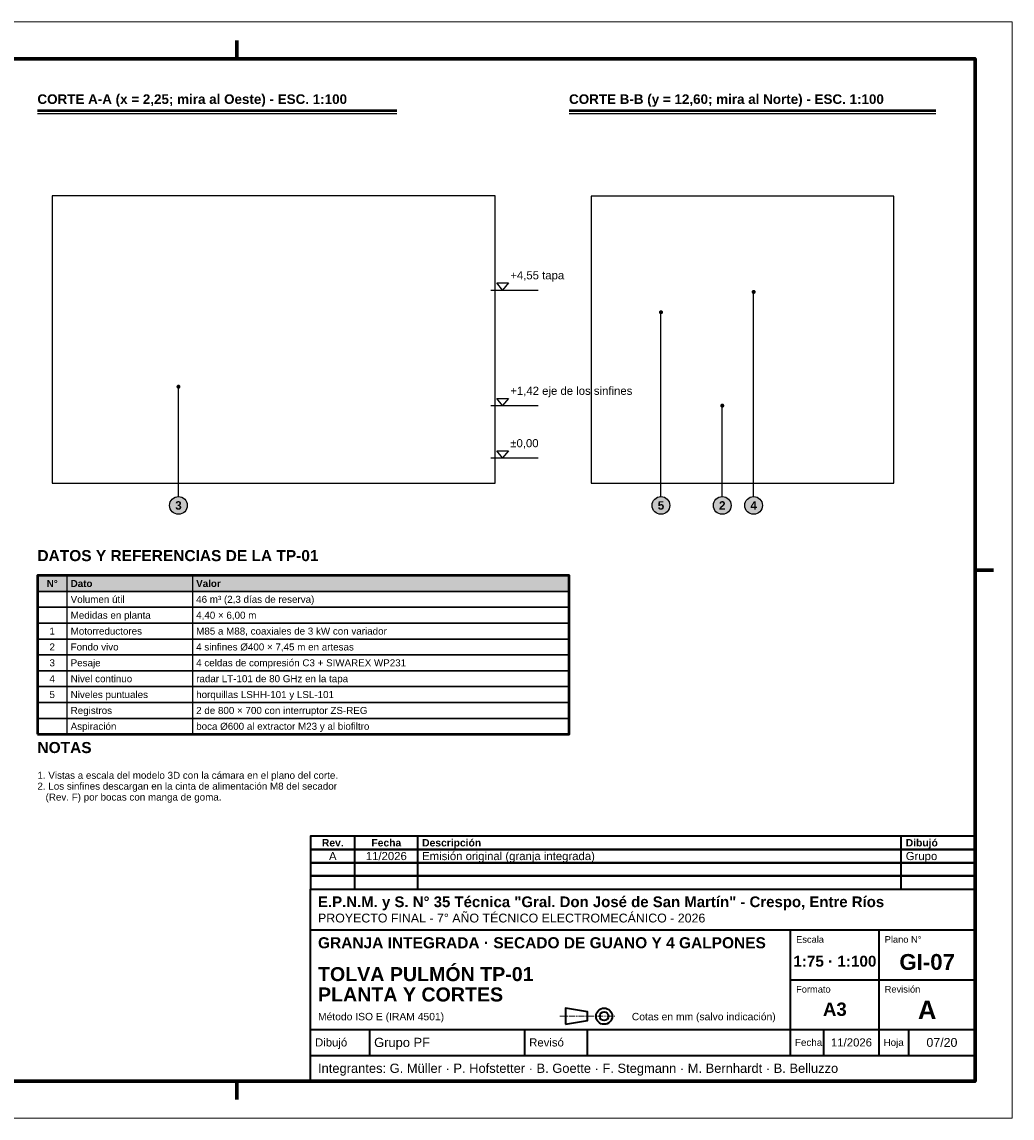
# Model space of a CAD drawing. Header units: millimetres. Extents: x 0 to 420, y 0 to 297.
# Tile 2 of 2: x 152 to 420, y 0 to 297. Entities that reach past the tile are written whole.
import ezdxf
from ezdxf.enums import TextEntityAlignment as Align

# ---------------------------------------------------------------- set-up
doc = ezdxf.new("R2010")
doc.units = ezdxf.units.MM
doc.header["$LTSCALE"] = 0.5
doc.linetypes.add('CENTER', pattern=[5.08, 3.175, -0.635, 0.635, -0.635])
for name, color, linetype, lineweight in [('AUXILIAR', 9, 'CONTINUOUS', 13), ('CONTORNO', 7, 'CONTINUOUS', 50), ('COTAS', 7, 'CONTINUOUS', 25), ('EJES', 1, 'CENTER', 18), ('FINO', 7, 'CONTINUOUS', 25), ('HOJA', 8, 'CONTINUOUS', 13), ('RECUADRO', 7, 'CONTINUOUS', 70), ('RELLENO', 9, 'CONTINUOUS', 13), ('ROTULO', 7, 'CONTINUOUS', 35), ('TEXTO', 7, 'CONTINUOUS', 25)]:
    doc.layers.add(name, color=color, linetype=linetype, lineweight=lineweight)
doc.styles.add('NEGRITA', font='arialbd.ttf')
doc.styles.get("Standard").update_dxf_attribs({"font": 'arial.ttf'})
picture_1 = doc.add_image_def('image2.png', size_in_pixel=(1890, 1226))
picture_2 = doc.add_image_def('image3.png', size_in_pixel=(1292, 1226))

msp = doc.modelspace()

# ---------------------------------------------------------------- hatches: boundary and pattern name
at = {"layer": 'COTAS'}
h = msp.add_hatch(color=7, dxfattribs=at)
edge = h.paths.add_edge_path()
edge.add_arc((350, 223.84), 0.55, 0, 360)
h = msp.add_hatch(color=7, dxfattribs=at)
edge = h.paths.add_edge_path()
edge.add_arc((324.9, 218.34), 0.55, 0, 360)
h = msp.add_hatch(color=7, dxfattribs=at)
edge = h.paths.add_edge_path()
edge.add_arc((194.2, 198.16), 0.55, 0, 360)
h = msp.add_hatch(color=7, dxfattribs=at)
edge = h.paths.add_edge_path()
edge.add_arc((341.5, 193.04), 0.55, 0, 360)
at = {"layer": 'RELLENO', "true_color": 0xffffff}
h = msp.add_hatch(color=7, dxfattribs=at)
edge = h.paths.add_edge_path()
edge.add_arc((194.2, 166), 2.4, 0, 360)
h = msp.add_hatch(color=7, dxfattribs=at)
edge = h.paths.add_edge_path()
edge.add_arc((324.9, 166), 2.4, 0, 360)
h = msp.add_hatch(color=7, dxfattribs=at)
edge = h.paths.add_edge_path()
edge.add_arc((341.5, 166), 2.4, 0, 360)
h = msp.add_hatch(color=7, dxfattribs=at)
edge = h.paths.add_edge_path()
edge.add_arc((350, 166), 2.4, 0, 360)
at = {"layer": 'RELLENO', "true_color": 0xe2e8ee}
msp.add_hatch(color=7, dxfattribs=at).paths.add_polyline_path([(156, 142.7), (300, 142.7), (300, 147), (156, 147)])

# ---------------------------------------------------------------- linework, layer by layer
at = {"layer": 'CONTORNO'}
for p, q in [((156, 273), (253.34, 273)), ((300, 273), (399.37, 273))]:
    msp.add_line(p, q, dxfattribs=at)
msp.add_lwpolyline([(156, 104), (300, 104), (300, 147), (156, 147)], close=True, dxfattribs=at)
at = {"layer": 'COTAS'}
for p, q in [((278.8, 224.36), (291.6, 224.36)), ((350, 168.4), (350, 223.84)), ((324.9, 168.4), (324.9, 218.34)), ((194.2, 168.4), (194.2, 198.16)), ((278.8, 193.06), (291.6, 193.06)), ((341.5, 168.4), (341.5, 193.04)), ((278.8, 178.86), (291.6, 178.86))]:
    msp.add_line(p, q, dxfattribs=at)
for points in [[(280.4, 226.28), (283.6, 226.28), (282, 224.36)], [(280.4, 194.98), (283.6, 194.98), (282, 193.06)], [(280.4, 180.78), (283.6, 180.78), (282, 178.86)]]:
    msp.add_lwpolyline(points, close=True, dxfattribs=at)
for centre in [(194.2, 166), (324.9, 166), (341.5, 166), (350, 166)]:
    msp.add_circle(centre, 2.4, dxfattribs=at)
at = {"layer": 'EJES'}
msp.add_line((297.5, 27.6), (312.5, 27.6), dxfattribs=at)
at = {"layer": 'FINO'}
for p, q in [((156, 272.2), (253.34, 272.2)), ((300, 272.2), (399.37, 272.2)), ((164, 147), (164, 104)), ((198, 147), (198, 104))]:
    msp.add_line(p, q, dxfattribs=at)
for points in [[(160, 172), (280, 172), (280, 249.84), (160, 249.84)], [(306, 172), (388, 172), (388, 249.81), (306, 249.81)], [(156, 142.7), (300, 142.7), (300, 147), (156, 147)], [(156, 138.4), (300, 138.4), (300, 142.7), (156, 142.7)], [(156, 134.1), (300, 134.1), (300, 138.4), (156, 138.4)], [(156, 129.8), (300, 129.8), (300, 134.1), (156, 134.1)], [(156, 125.5), (300, 125.5), (300, 129.8), (156, 129.8)], [(156, 121.2), (300, 121.2), (300, 125.5), (156, 125.5)], [(156, 116.9), (300, 116.9), (300, 121.2), (156, 121.2)], [(156, 112.6), (300, 112.6), (300, 116.9), (156, 116.9)], [(156, 108.3), (300, 108.3), (300, 112.6), (156, 112.6)], [(156, 104), (300, 104), (300, 108.3), (156, 108.3)]]:
    msp.add_lwpolyline(points, close=True, dxfattribs=at)
at = {"layer": 'HOJA'}
msp.add_lwpolyline([(0, 0), (420, 0), (420, 297), (0, 297)], close=True, dxfattribs=at)
at = {"layer": 'RECUADRO'}
for p, q in [((210, 292), (210, 287)), ((415, 148.5), (410, 148.5)), ((210, 5), (210, 10))]:
    msp.add_line(p, q, dxfattribs=at)
msp.add_lwpolyline([(20, 10), (410, 10), (410, 287), (20, 287)], close=True, dxfattribs=at)
at = {"layer": 'ROTULO'}
for p, q in [((242, 72.8), (242, 76.4)), ((259, 72.8), (259, 76.4)), ((390, 72.8), (390, 76.4)), ((242, 69.2), (242, 72.8)), ((259, 69.2), (259, 72.8)), ((390, 69.2), (390, 72.8)), ((242, 65.6), (242, 69.2)), ((259, 65.6), (259, 69.2)), ((390, 65.6), (390, 69.2)), ((242, 62), (242, 65.6)), ((259, 62), (259, 65.6)), ((390, 62), (390, 65.6)), ((230, 62), (410, 62)), ((230, 10), (230, 62)), ((230, 51), (410, 51)), ((360, 24), (360, 51)), ((384, 24), (384, 51)), ((360, 37.5), (410, 37.5)), ((230, 24), (410, 24)), ((246, 17), (246, 24)), ((288, 17), (288, 24)), ((305, 17), (305, 24)), ((360, 17), (360, 24)), ((369, 17), (369, 24)), ((384, 17), (384, 24)), ((392, 17), (392, 24)), ((230, 17), (410, 17))]:
    msp.add_line(p, q, dxfattribs=at)
for points in [[(230, 72.8), (410, 72.8), (410, 76.4), (230, 76.4)], [(230, 69.2), (410, 69.2), (410, 72.8), (230, 72.8)], [(230, 65.6), (410, 65.6), (410, 69.2), (230, 69.2)], [(230, 62), (410, 62), (410, 65.6), (230, 65.6)], [(299, 25.4), (305, 26.4), (305, 28.8), (299, 29.8)]]:
    msp.add_lwpolyline(points, close=True, dxfattribs=at)
for radius in [2.2, 1.2]:
    msp.add_circle((309.5, 27.6), radius, dxfattribs=at)

# ---------------------------------------------------------------- texts
at = {"layer": 'COTAS', "style": 'NEGRITA'}
for s, p in [('3', (194.2, 166)), ('5', (324.9, 166)), ('2', (341.5, 166)), ('4', (350, 166))]:
    msp.add_text(s, height=2.28, dxfattribs=at).set_placement(p, align=Align.MIDDLE_CENTER)
at = {"layer": 'ROTULO', "style": 'NEGRITA'}
for s, height, p in [('Rev.', 2, (236, 74.6)), ('Fecha', 2, (250.5, 74.6)), ('1:75 · 1:100', 2.957, (372, 42.5)), ('GI-07', 4.3, (397, 42.3)), ('A3', 3.6, (372, 29.5)), ('A', 5, (397, 29.3))]:
    msp.add_text(s, height=height, dxfattribs=at).set_placement(p, align=Align.MIDDLE_CENTER)
for s, height, p in [('Descripción', 2, (260.2, 74.6)), ('Dibujó', 2, (391.2, 74.6)), ('E.P.N.M. y S. N° 35 Técnica "Gral. Don José de San Martín" - Crespo, Entre Ríos', 2.9, (232, 58.6)), ('GRANJA INTEGRADA · SECADO DE GUANO Y 4 GALPONES', 3, (232, 47.5)), ('TOLVA PULMÓN TP-01', 3.8, (232, 39)), ('PLANTA Y CORTES', 3.8, (232, 33.49))]:
    msp.add_text(s, height=height, dxfattribs=at).set_placement(p, align=Align.MIDDLE_LEFT)
at = {"layer": 'ROTULO'}
for s, height, p in [('A', 2.2, (236, 71)), ('11/2026', 2.2, (250.5, 71)), ('11/2026', 2.2, (376.5, 20.5)), ('07/20', 2.4, (401, 20.5))]:
    msp.add_text(s, height=height, dxfattribs=at).set_placement(p, align=Align.MIDDLE_CENTER)
for s, height, p in [('Emisión original (granja integrada)', 2.2, (260.2, 71)), ('Grupo', 2.2, (391.2, 71)), ('PROYECTO FINAL - 7° AÑO TÉCNICO ELECTROMECÁNICO - 2026', 2.4, (232, 54.2)), ('Método ISO E (IRAM 4501)', 2, (232, 27.5)), ('Cotas en mm (salvo indicación)', 2, (317, 27.5)), ('Dibujó', 2.2, (231.2, 20.5)), ('Grupo PF', 2.5, (247.2, 20.5)), ('Revisó', 2.2, (289.2, 20.5)), ('Fecha', 1.9, (361.2, 20.5)), ('Hoja', 1.9, (385.2, 20.5)), ('Integrantes: G. Müller · P. Hofstetter · B. Goette · F. Stegmann · M. Bernhardt · B. Belluzzo', 2.5, (232, 13.5))]:
    msp.add_text(s, height=height, dxfattribs=at).set_placement(p, align=Align.MIDDLE_LEFT)
for s, p in [('Escala', (361.5, 49.3)), ('Plano N°', (385.5, 49.3)), ('Formato', (361.5, 35.8)), ('Revisión', (385.5, 35.8))]:
    msp.add_text(s, height=1.8, dxfattribs=at).set_placement(p, align=Align.TOP_LEFT)
at = {"layer": 'TEXTO', "style": 'NEGRITA'}
for s, height, p in [('CORTE A-A (x = 2,25; mira al Oeste) - ESC. 1:100', 2.6, (156, 274)), ('CORTE B-B (y = 12,60; mira al Norte) - ESC. 1:100', 2.6, (300, 274)), ('DATOS Y REFERENCIAS DE LA TP-01', 3, (156, 150)), ('NOTAS', 3, (156, 98))]:
    msp.add_text(s, height=height, dxfattribs=at).set_placement(p, align=Align.BOTTOM_LEFT)
at = {"layer": 'TEXTO'}
for s, p in [('+4,55 tapa', (284.08, 226.6)), ('+1,42 eje de los sinfines', (284.08, 195.3)), ('±0,00', (284.08, 181.1))]:
    msp.add_text(s, height=2.2, dxfattribs=at).set_placement(p, align=Align.BOTTOM_LEFT)
at = {"layer": 'TEXTO', "style": 'NEGRITA'}
msp.add_text('N°', height=1.9, dxfattribs=at).set_placement((160, 144.85), align=Align.MIDDLE_CENTER)
for s, p in [('Dato', (165, 144.85)), ('Valor', (199, 144.85))]:
    msp.add_text(s, height=1.9, dxfattribs=at).set_placement(p, align=Align.MIDDLE_LEFT)
at = {"layer": 'TEXTO'}
for s, p in [('Volumen útil', (165, 140.55)), ('46 m³ (2,3 días de reserva)', (199, 140.55)), ('Medidas en planta', (165, 136.25)), ('4,40 × 6,00 m', (199, 136.25)), ('Motorreductores', (165, 131.95)), ('M85 a M88, coaxiales de 3 kW con variador', (199, 131.95)), ('Fondo vivo', (165, 127.65)), ('4 sinfines Ø400 × 7,45 m en artesas', (199, 127.65)), ('Pesaje', (165, 123.35)), ('4 celdas de compresión C3 + SIWAREX WP231', (199, 123.35)), ('Nivel continuo', (165, 119.05)), ('radar LT-101 de 80 GHz en la tapa', (199, 119.05)), ('Niveles puntuales', (165, 114.75)), ('horquillas LSHH-101 y LSL-101', (199, 114.75)), ('Registros', (165, 110.45)), ('2 de 800 × 700 con interruptor ZS-REG', (199, 110.45)), ('Aspiración', (165, 106.15)), ('boca Ø600 al extractor M23 y al biofiltro', (199, 106.15))]:
    msp.add_text(s, height=1.9, dxfattribs=at).set_placement(p, align=Align.MIDDLE_LEFT)
for s, p in [('1', (160, 131.95)), ('2', (160, 127.65)), ('3', (160, 123.35)), ('4', (160, 119.05)), ('5', (160, 114.75))]:
    msp.add_text(s, height=1.9, dxfattribs=at).set_placement(p, align=Align.MIDDLE_CENTER)
for s, p in [('1. Vistas a escala del modelo 3D con la cámara en el plano del corte.', (156, 93.82)), ('2. Los sinfines descargan en la cinta de alimentación M8 del secador', (156, 90.88)), ('   (Rev. F) por bocas con manga de goma.', (156, 87.93))]:
    msp.add_text(s, height=1.9, dxfattribs=at).set_placement(p, align=Align.TOP_LEFT)

# ---------------------------------------------------------------- pictures from other files: only their frames are drawn
at = {"layer": 'AUXILIAR'}
image = msp.add_image(picture_1, insert=(160, 172), size_in_units=(120, 77.84), dxfattribs=at)
image = msp.add_image(picture_2, insert=(306, 172), size_in_units=(82, 77.81), dxfattribs=at)

doc.saveas('drawing.dxf')
